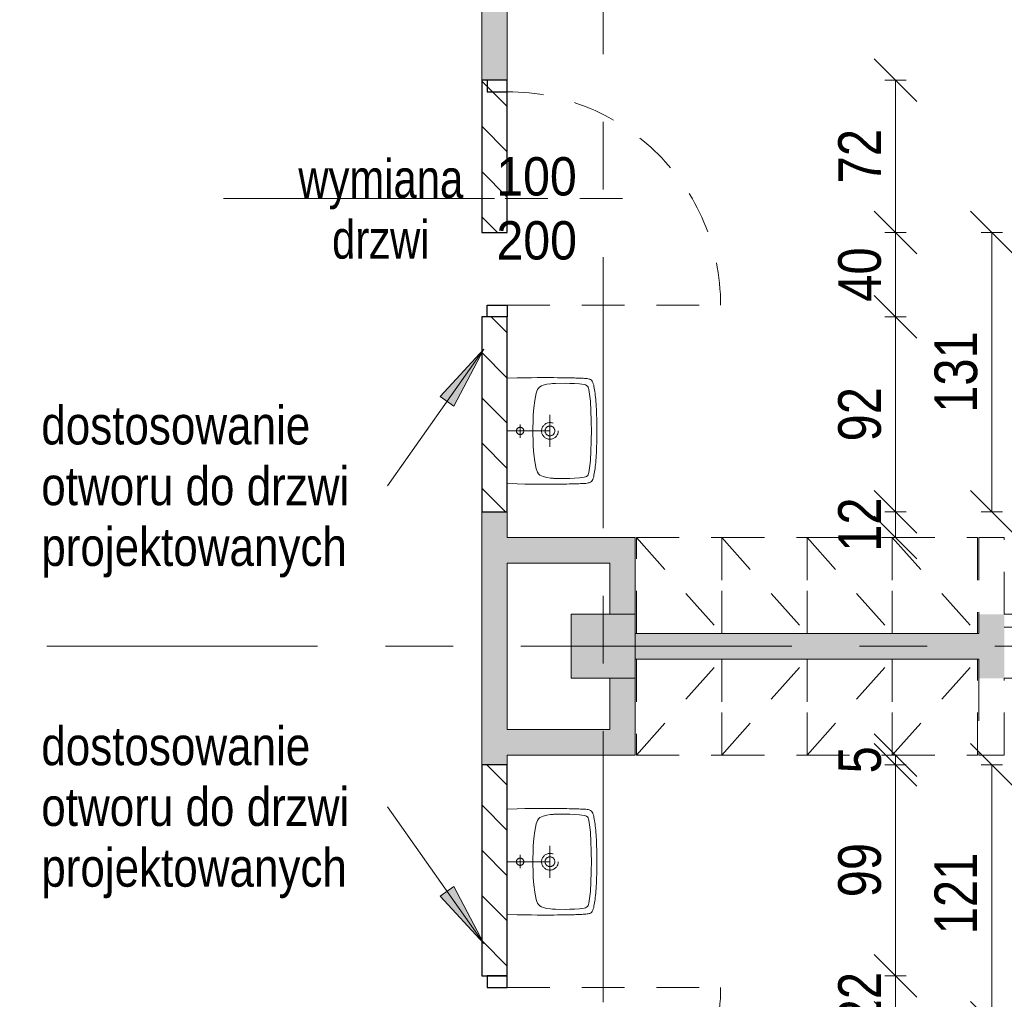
# Model space of a CAD drawing. Header units: centimetres. Extents: x -1403 to 22166, y -8842 to 3590.
# Tile 12 of 23: x 314 to 775, y 1203 to 1662. Entities that reach past the tile are written whole.
import ezdxf

# ---------------------------------------------------------------- set-up
doc = ezdxf.new("R2010")
doc.units = ezdxf.units.CM
doc.linetypes.add('Oś', pattern=[222.25, 127, -31.75, 31.75, -31.75])
doc.linetypes.add('Wyburzenia', pattern=[35, 20, -15])
for name, color, linetype, lineweight in [('A-ANNO-DIMS', 211, 'Continuous', 13), ('A-ANNO-DIMS-100', 211, 'Continuous', 13), ('A-ANNO-NOTE', 131, 'Wyburzenia', 9), ('A-DETL', 90, 'Continuous', 25), ('A-DETL-GENF', 92, 'Continuous', 9), ('A-DETL-MEDM', 33, 'Wyburzenia', 9), ('A-DOOR', 31, 'Wyburzenia', 9), ('A-DOOR-IDEN', 31, 'Continuous', 13), ('A-WALL', 113, 'Continuous', 13), ('A-WALL-PATT', 111, 'Continuous', 13), ('G-ANNO-TEXT', 231, 'Continuous', 13), ('P-SANR-FIXT', 6, 'Wyburzenia', 9), ('Q-SPCQ', 91, 'Wyburzenia', 9), ('S-COLS', 52, 'Continuous', 13), ('S-GRID', 1, 'Continuous', 13)]:
    doc.layers.add(name, color=color, linetype=linetype, lineweight=lineweight)
doc.styles.add('Arial', font='arial.ttf', dxfattribs={"width": 0.9, "height": 18})
doc.styles.add('Arial Narrow_3', font='ARIALN.TTF', dxfattribs={"height": 20})
doc.styles.add('Arial Narrow_4', font='ARIALN.TTF', dxfattribs={"width": 0.95, "height": 0.18})
doc.styles.add('Arial Narrow_5', font='ARIALN.TTF', dxfattribs={"height": 18})
doc.dimstyles.new('Diagonal_1_100__0__wewnętrzne', dxfattribs={"dimscale": 30.48, "dimtxt": 20.468619, "dimasz": 0.656168, "dimexe": 0.164042, "dimexo": 0.0625, "dimgap": 0.032808, "dimtad": 1, "dimdec": 0, "dimdsep": 46, "dimtxsty": 'Arial Narrow_3', "dimblk1": 'OBLIQUE', "dimblk2": 'OBLIQUE', "dimsah": 1, "dimcen": 0.09, "dimazin": 0, "dimtfac": 1, "dimtdec": 4, "dimtix": 1, "dimtmove": 0, "dimatfit": 3, "dimfxl": 0.164042, "dimfxlon": 1, "dimtvp": 1, "dimtolj": 1, "dimtzin": 0, "dimarcsym": 2})
pattern_1 = [(315, (0, 0), (10.6066, 10.6066), [])]

# ---------------------------------------------------------------- blocks, each defined once
blk = doc.blocks.new('M_Concrete-Square-Column - 300 x 300mm-1794508-5_piętro III __10_50 m_ - wyburzenia i zamurowania')
at = {"layer": 'S-COLS', "lineweight": 9}
blk.add_hatch(color=254, dxfattribs=at).paths.add_polyline_path([(-11.73, -15), (15, -15), (15, 15), (-15, 15), (-15, -15)], flags=0)
for p, q in [((15, 15), (-15, 15)), ((-15, 15), (-15, -15)), ((15, -15), (15, 15)), ((-15, -15), (15, -15))]:
    blk.add_line(p, q, dxfattribs=at)
blk = doc.blocks.new('DRZWI 1S - automatyczna etykieta - Drzwi 100-2252163-5_piętro III __10_50 m_ - wyburzenia i zamurowania')
at = {"layer": 'A-DETL-GENF', "color": 20, "linetype": 'Wyburzenia'}
for p, q in [((-55.5, 3.5), (-50, 3.5)), ((-55.5, -6), (-55.5, 3.5)), ((-50, 3.5), (-50, -6)), ((50, 3.5), (55.5, 3.5)), ((50, -6), (50, 3.5)), ((55.5, 3.5), (55.5, -6)), ((-50, -6), (-55.5, -6)), ((55.5, -6), (50, -6))]:
    blk.add_line(p, q, dxfattribs=at)
at = {"layer": 'A-DETL-MEDM', "color": 10, "lineweight": 25}
for p, q in [((-55.5, -6), (-55.5, 3.5)), ((-55.5, 3.5), (-50, 3.5)), ((-50, 3.5), (-50, -6)), ((50, 3.5), (50, -6)), ((55.5, 3.5), (50, 3.5)), ((55.5, -6), (55.5, 3.5)), ((-50, -6), (-55.5, -6)), ((50, -6), (55.5, -6))]:
    blk.add_line(p, q, dxfattribs=at)
at = {"layer": 'A-DOOR', "color": 1, "lineweight": 13}
blk.add_line((50, -6), (50, -106), dxfattribs=at)
blk.add_arc((50, -6), 100, 180, 270, dxfattribs=at)
blk = doc.blocks.new('DRZWI 1S - automatyczna etykieta - Drzwi 100-2252159-5_piętro III __10_50 m_ - wyburzenia i zamurowania')
at = {"layer": 'A-DETL-GENF', "color": 20, "linetype": 'Wyburzenia'}
for p, q in [((-55.5, 6), (-55.5, -3.5)), ((-50, 6), (-55.5, 6)), ((-50, -3.5), (-50, 6)), ((55.5, 6), (50, 6)), ((50, 6), (50, -3.5)), ((55.5, -3.5), (55.5, 6)), ((-55.5, -3.5), (-50, -3.5)), ((50, -3.5), (55.5, -3.5))]:
    blk.add_line(p, q, dxfattribs=at)
at = {"layer": 'A-DETL-MEDM', "color": 10, "lineweight": 25}
for p, q in [((-50, 6), (-55.5, 6)), ((-55.5, 6), (-55.5, -3.5)), ((-50, -3.5), (-50, 6)), ((50, -3.5), (50, 6)), ((50, 6), (55.5, 6)), ((55.5, 6), (55.5, -3.5)), ((-55.5, -3.5), (-50, -3.5)), ((55.5, -3.5), (50, -3.5))]:
    blk.add_line(p, q, dxfattribs=at)
at = {"layer": 'A-DOOR', "color": 1, "lineweight": 13}
blk.add_line((50, 6), (50, 106), dxfattribs=at)
blk.add_arc((50, 6), 100, 90, 180, dxfattribs=at)
blk = doc.blocks.new('Szafa1 - 45 cm-1791408-5_piętro III __10_50 m_ - wyburzenia i zamurowania')
at = {"layer": 'Q-SPCQ', "color": 20}
for p, q in [((-7.5, -51), (32.5, -6)), ((-7.5, -6), (-7.5, -51)), ((32.5, -51), (32.5, -6)), ((-7.5, -51), (32.5, -51))]:
    blk.add_line(p, q, dxfattribs=at)
blk = doc.blocks.new('Szafa1 - 45 cm-1791407-5_piętro III __10_50 m_ - wyburzenia i zamurowania')
at = {"layer": 'Q-SPCQ', "color": 20}
for p, q in [((-7.5, 51), (32.5, 6)), ((-7.5, 6), (-7.5, 51)), ((-7.5, 51), (32.5, 51)), ((32.5, 51), (32.5, 6))]:
    blk.add_line(p, q, dxfattribs=at)
blk = doc.blocks.new('Umywalka koło Nova Pro - Pro 50-1211177-5_piętro III __10_50 m_ - wyburzenia i zamurowania')
at = {"layer": 'P-SANR-FIXT', "color": 20}
for p, q in [((-12.19, -6), (-12.32, -10.58)), ((12.5, -6), (12.5, -38)), ((37.32, -10.58), (37.19, -6)), ((-12.32, -10.58), (-12.4, -14.28)), ((15.72, -12.02), (9.46, -12.02)), ((37.4, -14.28), (37.32, -10.58)), ((-12.45, -17.35), (-12.48, -19.98)), ((-12.4, -14.28), (-12.45, -17.35)), ((5.15, -18.2), (1.66, -18.49)), ((8.64, -18.06), (5.15, -18.2)), ((10.37, -18.01), (8.64, -18.06)), ((14.63, -18.01), (10.37, -18.01)), ((16.36, -18.06), (14.63, -18.01)), ((19.88, -18.2), (16.36, -18.06)), ((23.34, -18.49), (19.88, -18.2)), ((37.45, -17.35), (37.4, -14.28)), ((37.48, -19.98), (37.45, -17.35)), ((-12.48, -22.27), (-12.51, -24.3)), ((-12.48, -19.98), (-12.48, -22.27)), ((-8.91, -22.86), (-9.37, -24.54)), ((-8.62, -22.03), (-8.91, -22.86)), ((-8.19, -21.26), (-8.62, -22.03)), ((-7.93, -20.91), (-8.19, -21.26)), ((-7.61, -20.62), (-7.93, -20.91)), ((-6.89, -20.14), (-7.61, -20.62)), ((-6.09, -19.8), (-6.89, -20.14)), ((-5.24, -19.53), (-6.09, -19.8)), ((-3.53, -19.16), (-5.24, -19.53)), ((-1.83, -18.89), (-3.53, -19.16)), ((1.66, -18.49), (-1.83, -18.89)), ((26.83, -18.89), (23.34, -18.49)), ((28.56, -19.16), (26.83, -18.89)), ((30.26, -19.53), (28.56, -19.16)), ((31.09, -19.8), (30.26, -19.53)), ((31.89, -20.14), (31.09, -19.8)), ((32.61, -20.62), (31.89, -20.14)), ((32.93, -20.91), (32.61, -20.62)), ((33.19, -21.26), (32.93, -20.91)), ((33.62, -22.03), (33.19, -21.26)), ((33.91, -22.86), (33.62, -22.03)), ((34.37, -24.54), (33.91, -22.86)), ((37.51, -22.27), (37.48, -19.98)), ((37.51, -26.13), (37.51, -22.27)), ((-12.51, -24.3), (-12.48, -26.13)), ((-12.48, -26.13), (-12.48, -27.81)), ((-9.71, -27.55), (-9.74, -27.87)), ((-9.69, -27.15), (-9.71, -27.55)), ((-9.61, -26.27), (-9.69, -27.15)), ((-9.37, -24.54), (-9.61, -26.27)), ((20.01, -26), (5.01, -26)), ((34.63, -26.27), (34.37, -24.54)), ((34.69, -27.15), (34.63, -26.27)), ((34.71, -27.55), (34.69, -27.15)), ((34.74, -27.87), (34.71, -27.55)), ((37.48, -27.81), (37.51, -26.13)), ((-12.48, -27.81), (-12.46, -29.49)), ((-12.46, -29.49), (-12.46, -30.5)), ((-12.46, -30.5), (-12.43, -31.46)), ((-12.43, -31.46), (-12.43, -32.39)), ((-9.76, -28.56), (-9.84, -33.06)), ((-9.74, -27.87), (-9.76, -28.56)), ((34.76, -28.56), (34.74, -27.87)), ((34.84, -33.06), (34.76, -28.56)), ((37.43, -32.39), (37.46, -31.46)), ((37.46, -30.5), (37.48, -29.49)), ((37.46, -31.46), (37.46, -30.5)), ((37.48, -29.49), (37.48, -27.81)), ((-12.43, -32.39), (-12.4, -33.3)), ((-12.4, -33.3), (-12.4, -33.88)), ((-12.4, -33.88), (-12.38, -35.06)), ((-12.38, -35.06), (-12.35, -35.88)), ((-12.35, -35.88), (-12.35, -36.65)), ((-12.35, -36.65), (-12.32, -37.43)), ((-9.84, -33.06), (-9.79, -35.32)), ((-9.79, -35.32), (-9.71, -37.56)), ((34.71, -37.56), (34.82, -35.32)), ((34.82, -35.32), (34.84, -33.06)), ((37.32, -37.43), (37.35, -36.65)), ((37.35, -35.88), (37.38, -35.06)), ((37.35, -36.65), (37.35, -35.88)), ((37.38, -35.06), (37.4, -33.88)), ((37.4, -33.88), (37.43, -33.3)), ((37.43, -33.3), (37.43, -32.39)), ((-12.32, -37.43), (-12.3, -38.17)), ((-12.3, -38.17), (-12.27, -38.89)), ((-12.27, -38.89), (-12.24, -39.61)), ((-12.24, -39.61), (-12.22, -40.28)), ((-12.22, -40.28), (-12.19, -40.94)), ((-12.19, -40.94), (-12.16, -41.58)), ((-9.71, -37.56), (-9.53, -39.82)), ((-9.53, -39.82), (-9.39, -40.94)), ((-9.39, -40.94), (-9.21, -42.03)), ((34.21, -42.03), (34.39, -40.94)), ((34.39, -40.94), (34.53, -39.82)), ((34.53, -39.82), (34.71, -37.56)), ((37.16, -41.58), (37.19, -40.94)), ((37.19, -40.94), (37.22, -40.28)), ((37.22, -40.28), (37.24, -39.61)), ((37.24, -39.61), (37.27, -38.89)), ((37.27, -38.89), (37.3, -38.17)), ((37.3, -38.17), (37.32, -37.43)), ((-12.16, -41.58), (-12.14, -42.22)), ((-12.14, -42.22), (-12.08, -42.81)), ((-12.08, -42.81), (-12, -43.37)), ((-12, -43.37), (-11.92, -43.87)), ((-11.92, -43.87), (-11.82, -44.38)), ((-11.82, -44.38), (-11.71, -44.67)), ((-11.6, -44.96), (-11.79, -44.38)), ((-11.71, -44.67), (-11.6, -44.96)), ((-11.6, -44.96), (-11.26, -45.47)), ((-11.26, -45.47), (-11.6, -44.96)), ((-11.26, -45.47), (-10.8, -45.84)), ((-10.8, -45.84), (-11.26, -45.47)), ((-10.8, -45.84), (-10.24, -46.11)), ((-10.24, -46.11), (-10.8, -45.84)), ((-10.24, -46.11), (-9.61, -46.32)), ((-9.61, -46.32), (-10.24, -46.11)), ((-9.21, -42.03), (-9.05, -42.59)), ((-9.05, -42.59), (-8.86, -43.1)), ((-8.86, -43.1), (-8.7, -43.34)), ((-8.7, -43.34), (-8.51, -43.55)), ((-8.51, -43.55), (-8.03, -43.85)), ((-8.03, -43.85), (-7.53, -44.06)), ((-7.53, -44.06), (-6.97, -44.22)), ((-6.97, -44.22), (-5.88, -44.43)), ((-5.88, -44.43), (-3.64, -44.75)), ((-3.64, -44.75), (-1.4, -44.94)), ((-1.4, -44.94), (3.1, -45.18)), ((3.1, -45.18), (7.6, -45.31)), ((7.6, -45.31), (9.86, -45.39)), ((9.86, -45.39), (11.04, -45.42)), ((11.04, -45.42), (11.7, -45.42)), ((11.7, -45.42), (12.5, -45.44)), ((12.5, -45.44), (13.3, -45.42)), ((13.3, -45.42), (13.99, -45.42)), ((13.99, -45.42), (15.14, -45.39)), ((15.14, -45.39), (17.4, -45.31)), ((17.4, -45.31), (21.9, -45.18)), ((21.9, -45.18), (26.4, -44.94)), ((26.4, -44.94), (28.64, -44.75)), ((28.64, -44.75), (30.88, -44.43)), ((30.88, -44.43), (31.97, -44.22)), ((31.97, -44.22), (32.53, -44.06)), ((32.53, -44.06), (33.06, -43.85)), ((33.06, -43.85), (33.54, -43.55)), ((33.54, -43.55), (33.73, -43.34)), ((33.73, -43.34), (33.86, -43.1)), ((33.86, -43.1), (34.07, -42.59)), ((34.07, -42.59), (34.21, -42.03)), ((34.63, -46.32), (35.24, -46.11)), ((35.24, -46.11), (34.63, -46.32)), ((35.24, -46.11), (35.8, -45.84)), ((35.8, -45.84), (35.24, -46.11)), ((35.8, -45.84), (36.28, -45.47)), ((36.28, -45.47), (35.8, -45.84)), ((36.28, -45.47), (36.6, -44.96)), ((36.6, -44.96), (36.28, -45.47)), ((36.6, -44.96), (36.82, -44.38)), ((36.82, -44.38), (36.92, -43.87)), ((36.92, -43.87), (37.03, -43.37)), ((37.03, -43.37), (37.08, -42.81)), ((37.08, -42.81), (37.14, -42.22)), ((37.14, -42.22), (37.16, -41.58)), ((-9.61, -46.32), (-8.94, -46.51)), ((-8.94, -46.51), (-9.61, -46.32)), ((-8.94, -46.51), (-8.25, -46.64)), ((-8.25, -46.64), (-8.94, -46.51)), ((-8.25, -46.64), (-7.5, -46.8)), ((-7.5, -46.8), (-8.25, -46.64)), ((-7.5, -46.8), (-6.73, -46.91)), ((-6.73, -46.91), (-7.5, -46.8)), ((-6.73, -46.91), (-5.93, -47.04)), ((-5.93, -47.04), (-6.73, -46.91)), ((-5.93, -47.04), (-5.1, -47.15)), ((-5.1, -47.15), (-5.93, -47.04)), ((-5.1, -47.15), (-4.2, -47.25)), ((-4.2, -47.25), (-5.1, -47.15)), ((-4.2, -47.25), (-3.27, -47.36)), ((-3.27, -47.36), (-4.2, -47.25)), ((-3.27, -47.36), (-2.28, -47.44)), ((-2.28, -47.44), (-3.27, -47.36)), ((-2.28, -47.44), (-1.24, -47.52)), ((-1.24, -47.52), (-2.28, -47.44)), ((-1.24, -47.52), (-0.15, -47.63)), ((-0.15, -47.63), (-1.24, -47.52)), ((-0.15, -47.63), (1.05, -47.71)), ((1.05, -47.71), (-0.15, -47.63)), ((1.05, -47.71), (2.3, -47.76)), ((2.3, -47.76), (1.05, -47.71)), ((2.3, -47.76), (3.66, -47.84)), ((3.66, -47.84), (2.3, -47.76)), ((3.66, -47.84), (5.12, -47.89)), ((5.12, -47.89), (3.66, -47.84)), ((5.12, -47.89), (6.72, -47.95)), ((6.72, -47.95), (5.12, -47.89)), ((6.72, -47.95), (8.45, -47.97)), ((8.45, -47.97), (6.72, -47.95)), ((8.45, -47.97), (10.4, -48)), ((10.4, -48), (8.45, -47.97)), ((10.4, -48), (14.63, -48)), ((14.63, -48), (10.4, -48)), ((14.63, -48), (16.55, -47.97)), ((16.55, -47.97), (14.63, -48)), ((16.55, -47.97), (18.31, -47.95)), ((18.31, -47.95), (16.55, -47.97)), ((18.31, -47.95), (19.88, -47.89)), ((19.88, -47.89), (18.31, -47.95)), ((19.88, -47.89), (21.34, -47.84)), ((21.34, -47.84), (19.88, -47.89)), ((21.34, -47.84), (22.7, -47.76)), ((22.7, -47.76), (21.34, -47.84)), ((22.7, -47.76), (23.98, -47.71)), ((23.98, -47.71), (22.7, -47.76)), ((23.98, -47.71), (25.15, -47.63)), ((25.15, -47.63), (23.98, -47.71)), ((25.15, -47.63), (26.24, -47.52)), ((26.24, -47.52), (25.15, -47.63)), ((26.24, -47.52), (27.31, -47.44)), ((27.31, -47.44), (26.24, -47.52)), ((27.31, -47.44), (28.29, -47.36)), ((28.29, -47.36), (27.31, -47.44)), ((28.29, -47.36), (29.23, -47.25)), ((29.23, -47.25), (28.29, -47.36)), ((29.23, -47.25), (30.1, -47.15)), ((30.1, -47.15), (29.23, -47.25)), ((30.1, -47.15), (30.93, -47.04)), ((30.93, -47.04), (30.1, -47.15)), ((30.93, -47.04), (31.76, -46.91)), ((31.76, -46.91), (30.93, -47.04)), ((31.76, -46.91), (32.5, -46.8)), ((32.5, -46.8), (31.76, -46.91)), ((32.5, -46.8), (33.25, -46.64)), ((33.25, -46.64), (32.5, -46.8)), ((33.25, -46.64), (33.97, -46.51)), ((33.97, -46.51), (33.25, -46.64)), ((33.97, -46.51), (34.63, -46.32)), ((34.63, -46.32), (33.97, -46.51))]:
    blk.add_line(p, q, dxfattribs=at)
for centre, radius in [((12.5, -12.02), 1.72), ((12.51, -26), 3.92), ((12.51, -26), 2.28)]:
    blk.add_circle(centre, radius, dxfattribs=at)
blk = doc.blocks.new('Umywalka koło Nova Pro - Pro 50-1205816-5_piętro III __10_50 m_ - wyburzenia i zamurowania')
at = {"layer": 'P-SANR-FIXT', "color": 20}
for p, q in [((-10.24, 46.11), (-9.61, 46.32)), ((-9.61, 46.32), (-10.24, 46.11)), ((-9.61, 46.32), (-8.94, 46.51)), ((-8.94, 46.51), (-9.61, 46.32)), ((-8.94, 46.51), (-8.25, 46.64)), ((-8.25, 46.64), (-8.94, 46.51)), ((-8.25, 46.64), (-7.5, 46.8)), ((-7.5, 46.8), (-8.25, 46.64)), ((-7.5, 46.8), (-6.73, 46.91)), ((-6.73, 46.91), (-7.5, 46.8)), ((-6.73, 46.91), (-5.93, 47.04)), ((-5.93, 47.04), (-6.73, 46.91)), ((-5.93, 47.04), (-5.1, 47.15)), ((-5.1, 47.15), (-5.93, 47.04)), ((-5.1, 47.15), (-4.2, 47.25)), ((-4.2, 47.25), (-5.1, 47.15)), ((-4.2, 47.25), (-3.27, 47.36)), ((-3.27, 47.36), (-4.2, 47.25)), ((-3.27, 47.36), (-2.28, 47.44)), ((-2.28, 47.44), (-3.27, 47.36)), ((-2.28, 47.44), (-1.24, 47.52)), ((-1.24, 47.52), (-2.28, 47.44)), ((-1.24, 47.52), (-0.15, 47.63)), ((-0.15, 47.63), (-1.24, 47.52)), ((-0.15, 47.63), (1.05, 47.71)), ((1.05, 47.71), (-0.15, 47.63)), ((1.05, 47.71), (2.3, 47.76)), ((2.3, 47.76), (1.05, 47.71)), ((2.3, 47.76), (3.66, 47.84)), ((3.66, 47.84), (2.3, 47.76)), ((3.66, 47.84), (5.12, 47.89)), ((5.12, 47.89), (3.66, 47.84)), ((5.12, 47.89), (6.72, 47.95)), ((6.72, 47.95), (5.12, 47.89)), ((6.72, 47.95), (8.45, 47.97)), ((8.45, 47.97), (6.72, 47.95)), ((8.45, 47.97), (10.4, 48)), ((10.4, 48), (8.45, 47.97)), ((10.4, 48), (14.63, 48)), ((14.63, 48), (10.4, 48)), ((14.63, 48), (16.55, 47.97)), ((16.55, 47.97), (14.63, 48)), ((16.55, 47.97), (18.31, 47.95)), ((18.31, 47.95), (16.55, 47.97)), ((18.31, 47.95), (19.88, 47.89)), ((19.88, 47.89), (18.31, 47.95)), ((19.88, 47.89), (21.34, 47.84)), ((21.34, 47.84), (19.88, 47.89)), ((21.34, 47.84), (22.7, 47.76)), ((22.7, 47.76), (21.34, 47.84)), ((22.7, 47.76), (23.98, 47.71)), ((23.98, 47.71), (22.7, 47.76)), ((23.98, 47.71), (25.15, 47.63)), ((25.15, 47.63), (23.98, 47.71)), ((25.15, 47.63), (26.24, 47.52)), ((26.24, 47.52), (25.15, 47.63)), ((26.24, 47.52), (27.31, 47.44)), ((27.31, 47.44), (26.24, 47.52)), ((27.31, 47.44), (28.29, 47.36)), ((28.29, 47.36), (27.31, 47.44)), ((28.29, 47.36), (29.23, 47.25)), ((29.23, 47.25), (28.29, 47.36)), ((29.23, 47.25), (30.1, 47.15)), ((30.1, 47.15), (29.23, 47.25)), ((30.1, 47.15), (30.93, 47.04)), ((30.93, 47.04), (30.1, 47.15)), ((30.93, 47.04), (31.76, 46.91)), ((31.76, 46.91), (30.93, 47.04)), ((31.76, 46.91), (32.5, 46.8)), ((32.5, 46.8), (31.76, 46.91)), ((32.5, 46.8), (33.25, 46.64)), ((33.25, 46.64), (32.5, 46.8)), ((33.25, 46.64), (33.97, 46.51)), ((33.97, 46.51), (33.25, 46.64)), ((33.97, 46.51), (34.63, 46.32)), ((34.63, 46.32), (33.97, 46.51)), ((34.63, 46.32), (35.24, 46.11)), ((35.24, 46.11), (34.63, 46.32)), ((-12.19, 40.94), (-12.16, 41.58)), ((-12.16, 41.58), (-12.14, 42.22)), ((-12.14, 42.22), (-12.08, 42.81)), ((-12.08, 42.81), (-12, 43.37)), ((-12, 43.37), (-11.92, 43.87)), ((-11.92, 43.87), (-11.82, 44.38)), ((-11.82, 44.38), (-11.71, 44.67)), ((-11.6, 44.96), (-11.79, 44.38)), ((-11.71, 44.67), (-11.6, 44.96)), ((-11.6, 44.96), (-11.26, 45.47)), ((-11.26, 45.47), (-11.6, 44.96)), ((-11.26, 45.47), (-10.8, 45.84)), ((-10.8, 45.84), (-11.26, 45.47)), ((-10.8, 45.84), (-10.24, 46.11)), ((-10.24, 46.11), (-10.8, 45.84)), ((-9.39, 40.94), (-9.21, 42.03)), ((-9.21, 42.03), (-9.05, 42.59)), ((-9.05, 42.59), (-8.86, 43.1)), ((-8.86, 43.1), (-8.7, 43.34)), ((-8.7, 43.34), (-8.51, 43.55)), ((-8.51, 43.55), (-8.03, 43.85)), ((-8.03, 43.85), (-7.53, 44.06)), ((-7.53, 44.06), (-6.97, 44.22)), ((-6.97, 44.22), (-5.88, 44.43)), ((-5.88, 44.43), (-3.64, 44.75)), ((-3.64, 44.75), (-1.4, 44.94)), ((-1.4, 44.94), (3.1, 45.18)), ((3.1, 45.18), (7.6, 45.31)), ((7.6, 45.31), (9.86, 45.39)), ((9.86, 45.39), (11.04, 45.42)), ((11.04, 45.42), (11.7, 45.42)), ((11.7, 45.42), (12.5, 45.44)), ((12.5, 45.44), (13.3, 45.42)), ((13.3, 45.42), (13.99, 45.42)), ((13.99, 45.42), (15.14, 45.39)), ((15.14, 45.39), (17.4, 45.31)), ((17.4, 45.31), (21.9, 45.18)), ((21.9, 45.18), (26.4, 44.94)), ((26.4, 44.94), (28.64, 44.75)), ((28.64, 44.75), (30.88, 44.43)), ((30.88, 44.43), (31.97, 44.22)), ((31.97, 44.22), (32.53, 44.06)), ((32.53, 44.06), (33.06, 43.85)), ((33.06, 43.85), (33.54, 43.55)), ((33.54, 43.55), (33.73, 43.34)), ((33.73, 43.34), (33.86, 43.1)), ((33.86, 43.1), (34.07, 42.59)), ((34.07, 42.59), (34.21, 42.03)), ((34.21, 42.03), (34.39, 40.94)), ((35.24, 46.11), (35.8, 45.84)), ((35.8, 45.84), (35.24, 46.11)), ((35.8, 45.84), (36.28, 45.47)), ((36.28, 45.47), (35.8, 45.84)), ((36.28, 45.47), (36.6, 44.96)), ((36.6, 44.96), (36.28, 45.47)), ((36.6, 44.96), (36.82, 44.38)), ((36.82, 44.38), (36.92, 43.87)), ((36.92, 43.87), (37.03, 43.37)), ((37.03, 43.37), (37.08, 42.81)), ((37.08, 42.81), (37.14, 42.22)), ((37.14, 42.22), (37.16, 41.58)), ((37.16, 41.58), (37.19, 40.94)), ((-12.35, 36.65), (-12.32, 37.43)), ((-12.32, 37.43), (-12.3, 38.17)), ((-12.3, 38.17), (-12.27, 38.89)), ((-12.27, 38.89), (-12.24, 39.61)), ((-12.24, 39.61), (-12.22, 40.28)), ((-12.22, 40.28), (-12.19, 40.94)), ((-9.79, 35.32), (-9.71, 37.56)), ((-9.71, 37.56), (-9.53, 39.82)), ((-9.53, 39.82), (-9.39, 40.94)), ((12.5, 6), (12.5, 38)), ((34.39, 40.94), (34.53, 39.82)), ((34.53, 39.82), (34.71, 37.56)), ((34.71, 37.56), (34.82, 35.32)), ((37.19, 40.94), (37.22, 40.28)), ((37.22, 40.28), (37.24, 39.61)), ((37.24, 39.61), (37.27, 38.89)), ((37.27, 38.89), (37.3, 38.17)), ((37.3, 38.17), (37.32, 37.43)), ((37.32, 37.43), (37.35, 36.65)), ((-12.43, 32.39), (-12.4, 33.3)), ((-12.43, 31.46), (-12.43, 32.39)), ((-12.4, 33.88), (-12.38, 35.06)), ((-12.4, 33.3), (-12.4, 33.88)), ((-12.38, 35.06), (-12.35, 35.88)), ((-12.35, 35.88), (-12.35, 36.65)), ((-9.84, 33.06), (-9.79, 35.32)), ((-9.76, 28.56), (-9.84, 33.06)), ((34.84, 33.06), (34.76, 28.56)), ((34.82, 35.32), (34.84, 33.06)), ((37.35, 36.65), (37.35, 35.88)), ((37.35, 35.88), (37.38, 35.06)), ((37.38, 35.06), (37.4, 33.88)), ((37.4, 33.88), (37.43, 33.3)), ((37.43, 33.3), (37.43, 32.39)), ((37.43, 32.39), (37.46, 31.46)), ((-12.48, 27.81), (-12.46, 29.49)), ((-12.48, 26.13), (-12.48, 27.81)), ((-12.46, 30.5), (-12.43, 31.46)), ((-12.46, 29.49), (-12.46, 30.5)), ((-9.74, 27.87), (-9.76, 28.56)), ((-9.71, 27.55), (-9.74, 27.87)), ((34.74, 27.87), (34.71, 27.55)), ((34.76, 28.56), (34.74, 27.87)), ((37.46, 31.46), (37.46, 30.5)), ((37.46, 30.5), (37.48, 29.49)), ((37.48, 29.49), (37.48, 27.81)), ((37.48, 27.81), (37.51, 26.13)), ((-12.51, 24.3), (-12.48, 26.13)), ((-12.48, 22.27), (-12.51, 24.3)), ((-9.69, 27.15), (-9.71, 27.55)), ((-9.61, 26.27), (-9.69, 27.15)), ((-9.37, 24.54), (-9.61, 26.27)), ((-8.91, 22.86), (-9.37, 24.54)), ((20.01, 26), (5.01, 26)), ((34.37, 24.54), (33.91, 22.86)), ((34.63, 26.27), (34.37, 24.54)), ((34.69, 27.15), (34.63, 26.27)), ((34.71, 27.55), (34.69, 27.15)), ((37.51, 26.13), (37.51, 22.27)), ((-12.48, 19.98), (-12.48, 22.27)), ((-12.45, 17.35), (-12.48, 19.98)), ((-8.62, 22.03), (-8.91, 22.86)), ((-8.19, 21.26), (-8.62, 22.03)), ((-7.93, 20.91), (-8.19, 21.26)), ((-7.61, 20.62), (-7.93, 20.91)), ((-6.89, 20.14), (-7.61, 20.62)), ((-6.09, 19.8), (-6.89, 20.14)), ((-5.24, 19.53), (-6.09, 19.8)), ((-3.53, 19.16), (-5.24, 19.53)), ((-1.83, 18.89), (-3.53, 19.16)), ((1.66, 18.49), (-1.83, 18.89)), ((5.15, 18.2), (1.66, 18.49)), ((23.34, 18.49), (19.88, 18.2)), ((26.83, 18.89), (23.34, 18.49)), ((28.56, 19.16), (26.83, 18.89)), ((30.26, 19.53), (28.56, 19.16)), ((31.09, 19.8), (30.26, 19.53)), ((31.89, 20.14), (31.09, 19.8)), ((32.61, 20.62), (31.89, 20.14)), ((32.93, 20.91), (32.61, 20.62)), ((33.19, 21.26), (32.93, 20.91)), ((33.62, 22.03), (33.19, 21.26)), ((33.91, 22.86), (33.62, 22.03)), ((37.48, 19.98), (37.45, 17.35)), ((37.51, 22.27), (37.48, 19.98)), ((-12.4, 14.28), (-12.45, 17.35)), ((-12.32, 10.58), (-12.4, 14.28)), ((8.64, 18.06), (5.15, 18.2)), ((10.37, 18.01), (8.64, 18.06)), ((14.63, 18.01), (10.37, 18.01)), ((16.36, 18.06), (14.63, 18.01)), ((19.88, 18.2), (16.36, 18.06)), ((37.4, 14.28), (37.32, 10.58)), ((37.45, 17.35), (37.4, 14.28)), ((-12.19, 6), (-12.32, 10.58)), ((15.72, 12.02), (9.46, 12.02)), ((37.32, 10.58), (37.19, 6))]:
    blk.add_line(p, q, dxfattribs=at)
for centre, radius in [((12.51, 26), 3.92), ((12.51, 26), 2.28), ((12.5, 12.02), 1.72)]:
    blk.add_circle(centre, radius, dxfattribs=at)
blk = doc.blocks.new('DIMBLOCK23-5_piętro III __10_50 m_ - wyburzenia i zamurowania')
at = {"layer": 'A-ANNO-DIMS-100'}
for p, q in [((724.36, 1213.83), (714.36, 1223.83)), ((719.36, 1213.83), (729.36, 1213.83)), ((724.36, 1213.83), (719.36, 1213.83)), ((724.36, 1191.83), (724.36, 1213.83)), ((724.36, 1213.83), (734.36, 1203.83)), ((724.36, 1191.83), (714.36, 1201.83)), ((719.36, 1191.83), (729.36, 1191.83)), ((724.36, 1191.83), (719.36, 1191.83)), ((724.36, 1191.83), (734.36, 1181.83))]:
    blk.add_line(p, q, dxfattribs=at)
at = {"layer": 'A-ANNO-DIMS-100', "color": 0, "insert": (697.51, 1190.15), "char_height": 20, "width": 30.4105, "attachment_point": 1, "rotation": 90, "line_spacing_factor": 0.974696, "style": 'Arial Narrow_3'}
blk.add_mtext('22', dxfattribs=at)
blk = doc.blocks.new('_Oblique')
at = {"color": 0, "linetype": 'ByBlock', "lineweight": -2}
blk.add_line((-0.5, -0.5), (0.5, 0.5), dxfattribs=at)
blk = doc.blocks.new('DIMBLOCK24-5_piętro III __10_50 m_ - wyburzenia i zamurowania')
at = {"layer": 'A-ANNO-DIMS-100'}
for p, q in [((724.36, 1312.83), (714.36, 1322.83)), ((719.36, 1312.83), (729.36, 1312.83)), ((724.36, 1312.83), (719.36, 1312.83)), ((724.36, 1213.83), (724.36, 1312.83)), ((724.36, 1312.83), (734.36, 1302.83)), ((724.36, 1213.83), (714.36, 1223.83)), ((719.36, 1213.83), (729.36, 1213.83)), ((724.36, 1213.83), (719.36, 1213.83)), ((724.36, 1213.83), (734.36, 1203.83))]:
    blk.add_line(p, q, dxfattribs=at)
at = {"layer": 'A-ANNO-DIMS-100', "color": 0, "insert": (697.51, 1250.65), "char_height": 20, "width": 30.4105, "attachment_point": 1, "rotation": 90, "line_spacing_factor": 0.974696, "style": 'Arial Narrow_3'}
blk.add_mtext('99', dxfattribs=at)
blk = doc.blocks.new('DIMBLOCK25-5_piętro III __10_50 m_ - wyburzenia i zamurowania')
at = {"layer": 'A-ANNO-DIMS-100'}
for p, q in [((724.36, 1317.33), (714.36, 1327.33)), ((724.36, 1312.83), (714.36, 1322.83)), ((719.36, 1317.33), (729.36, 1317.33)), ((724.36, 1317.33), (719.36, 1317.33)), ((724.36, 1312.83), (724.36, 1317.33)), ((724.36, 1317.33), (734.36, 1307.33)), ((719.36, 1312.83), (729.36, 1312.83)), ((724.36, 1312.83), (719.36, 1312.83)), ((724.36, 1312.83), (734.36, 1302.83))]:
    blk.add_line(p, q, dxfattribs=at)
at = {"layer": 'A-ANNO-DIMS-100', "color": 0, "insert": (697.51, 1308.74), "char_height": 20, "width": 15.2053, "attachment_point": 1, "rotation": 90, "line_spacing_factor": 0.974696, "style": 'Arial Narrow_3'}
blk.add_mtext('\\fArial Narrow|b0|i0|c238|p34|;5', dxfattribs=at)
blk = doc.blocks.new('DIMBLOCK37-5_piętro III __10_50 m_ - wyburzenia i zamurowania')
at = {"layer": 'A-ANNO-DIMS-100'}
for p, q in [((769.5, 1312.83), (759.5, 1322.83)), ((764.5, 1312.83), (774.5, 1312.83)), ((769.5, 1312.83), (764.5, 1312.83)), ((769.5, 1191.83), (769.5, 1312.83)), ((769.5, 1312.83), (779.5, 1302.83)), ((769.5, 1191.83), (759.5, 1201.83)), ((764.5, 1191.83), (774.5, 1191.83)), ((769.5, 1191.83), (764.5, 1191.83)), ((769.5, 1191.83), (779.5, 1181.83))]:
    blk.add_line(p, q, dxfattribs=at)
at = {"layer": 'A-ANNO-DIMS-100', "color": 0, "insert": (742.65, 1233.32), "char_height": 20, "width": 45.6158, "attachment_point": 1, "rotation": 90, "line_spacing_factor": 0.974696, "style": 'Arial Narrow_3'}
blk.add_mtext('121', dxfattribs=at)
blk = doc.blocks.new('Wymiana Drzwi_PG_typ 100 - --2314812-5_piętro III __10_50 m_ - wyburzenia i zamurowania')
at = {"layer": 'A-DOOR-IDEN', "insert": (0.0511, 0.737), "char_height": 0.18, "width": 1.2882, "attachment_point": 5, "rotation": 90, "line_spacing_factor": 0.949189, "style": 'Arial Narrow_4'}
blk.add_mtext('\\pxqc,t6.70278,13.40556,20.10833,26.81111,33.51389,40.21667,46.91944,53.62222,60.325,67.02778,73.73056,80.43333,87.13611,93.83889,100.54167,107.24444,113.94722,120.65,127.35278,134.05556,140.75833,147.46111,154.16389,160.86667,167.56944,174.27222,180.975,187.67778,194.38056,201.08333,207.78611,214.48889;{wymiana\\Pdrzwi}', dxfattribs=at)
blk = doc.blocks.new('DIMBLOCK39-5_piętro III __10_50 m_ - wyburzenia i zamurowania')
at = {"layer": 'A-ANNO-DIMS-100'}
for p, q in [((724.36, 1431.33), (714.36, 1441.33)), ((719.36, 1431.33), (729.36, 1431.33)), ((724.36, 1431.33), (719.36, 1431.33)), ((724.36, 1419.33), (724.36, 1431.33)), ((724.36, 1431.33), (734.36, 1421.33)), ((724.36, 1419.33), (714.36, 1429.33)), ((719.36, 1419.33), (729.36, 1419.33)), ((724.36, 1419.33), (719.36, 1419.33)), ((724.36, 1419.33), (734.36, 1409.33))]:
    blk.add_line(p, q, dxfattribs=at)
at = {"layer": 'A-ANNO-DIMS-100', "color": 0, "insert": (697.51, 1412.65), "char_height": 20, "width": 30.4105, "attachment_point": 1, "rotation": 90, "line_spacing_factor": 0.974696, "style": 'Arial Narrow_3'}
blk.add_mtext('12', dxfattribs=at)
blk = doc.blocks.new('DIMBLOCK40-5_piętro III __10_50 m_ - wyburzenia i zamurowania')
at = {"layer": 'A-ANNO-DIMS-100'}
for p, q in [((724.36, 1522.83), (714.36, 1532.83)), ((719.36, 1522.83), (729.36, 1522.83)), ((724.36, 1522.83), (719.36, 1522.83)), ((724.36, 1431.33), (724.36, 1522.83)), ((724.36, 1522.83), (734.36, 1512.83)), ((724.36, 1431.33), (714.36, 1441.33)), ((719.36, 1431.33), (729.36, 1431.33)), ((724.36, 1431.33), (719.36, 1431.33)), ((724.36, 1431.33), (734.36, 1421.33))]:
    blk.add_line(p, q, dxfattribs=at)
at = {"layer": 'A-ANNO-DIMS-100', "color": 0, "insert": (697.51, 1464.4), "char_height": 20, "width": 30.4105, "attachment_point": 1, "rotation": 90, "line_spacing_factor": 0.974696, "style": 'Arial Narrow_3'}
blk.add_mtext('92', dxfattribs=at)
blk = doc.blocks.new('DIMBLOCK41-5_piętro III __10_50 m_ - wyburzenia i zamurowania')
at = {"layer": 'A-ANNO-DIMS-100'}
for p, q in [((724.36, 1562.33), (714.36, 1572.33)), ((719.36, 1562.33), (729.36, 1562.33)), ((724.36, 1562.33), (719.36, 1562.33)), ((724.36, 1522.83), (724.36, 1562.33)), ((724.36, 1562.33), (734.36, 1552.33)), ((724.36, 1522.83), (714.36, 1532.83)), ((719.36, 1522.83), (729.36, 1522.83)), ((724.36, 1522.83), (719.36, 1522.83)), ((724.36, 1522.83), (734.36, 1512.83))]:
    blk.add_line(p, q, dxfattribs=at)
at = {"layer": 'A-ANNO-DIMS-100', "color": 0, "insert": (697.51, 1529.9), "char_height": 20, "width": 30.4105, "attachment_point": 1, "rotation": 90, "line_spacing_factor": 0.974696, "style": 'Arial Narrow_3'}
blk.add_mtext('40', dxfattribs=at)
blk = doc.blocks.new('DIMBLOCK42-5_piętro III __10_50 m_ - wyburzenia i zamurowania')
at = {"layer": 'A-ANNO-DIMS-100'}
for p, q in [((724.36, 1633.83), (714.36, 1643.83)), ((719.36, 1633.83), (729.36, 1633.83)), ((724.36, 1633.83), (719.36, 1633.83)), ((724.36, 1562.33), (724.36, 1633.83)), ((724.36, 1633.83), (734.36, 1623.83)), ((724.36, 1562.33), (714.36, 1572.33)), ((719.36, 1562.33), (729.36, 1562.33)), ((724.36, 1562.33), (719.36, 1562.33)), ((724.36, 1562.33), (734.36, 1552.33))]:
    blk.add_line(p, q, dxfattribs=at)
at = {"layer": 'A-ANNO-DIMS-100', "color": 0, "insert": (697.51, 1585.4), "char_height": 20, "width": 30.4105, "attachment_point": 1, "rotation": 90, "line_spacing_factor": 0.974696, "style": 'Arial Narrow_3'}
blk.add_mtext('72', dxfattribs=at)
blk = doc.blocks.new('DIMBLOCK43-5_piętro III __10_50 m_ - wyburzenia i zamurowania')
at = {"layer": 'A-ANNO-DIMS-100'}
for p, q in [((769.5, 1562.33), (759.5, 1572.33)), ((764.5, 1562.33), (774.5, 1562.33)), ((769.5, 1562.33), (764.5, 1562.33)), ((769.5, 1431.33), (769.5, 1562.33)), ((769.5, 1562.33), (779.5, 1552.33)), ((769.5, 1431.33), (759.5, 1441.33)), ((764.5, 1431.33), (774.5, 1431.33)), ((769.5, 1431.33), (764.5, 1431.33)), ((769.5, 1431.33), (779.5, 1421.33))]:
    blk.add_line(p, q, dxfattribs=at)
at = {"layer": 'A-ANNO-DIMS-100', "color": 0, "insert": (742.65, 1477.82), "char_height": 20, "width": 45.6158, "attachment_point": 1, "rotation": 90, "line_spacing_factor": 0.974696, "style": 'Arial Narrow_3'}
blk.add_mtext('131', dxfattribs=at)

msp = doc.modelspace()

# ---------------------------------------------------------------- hatches: boundary and pattern name
at = {"layer": 'A-DETL-GENF', "lineweight": 25}
h = msp.add_hatch(dxfattribs=at)
h.set_pattern_fill('FP_1', color=3, style=0, pattern_type=2)
h.set_pattern_definition(pattern_1)
h.paths.add_polyline_path([(542.38, 1562.33), (542.38, 1633.83), (530.38, 1633.83), (530.38, 1562.33), (532.88, 1562.33)], flags=0)
h = msp.add_hatch(dxfattribs=at)
h.set_pattern_fill('FP_1', color=210, style=0, pattern_type=2)
h.set_pattern_definition(pattern_1)
h.paths.add_polyline_path([(532.88, 1431.33), (542.38, 1431.33), (542.38, 1522.83), (530.38, 1522.83), (530.38, 1431.33)], flags=0)
h = msp.add_hatch(dxfattribs=at)
h.set_pattern_fill('FP_1', color=210, style=0, pattern_type=2)
h.set_pattern_definition(pattern_1)
h.paths.add_polyline_path([(532.88, 1213.83), (542.38, 1213.83), (542.38, 1312.83), (530.38, 1312.83), (530.38, 1213.83)], flags=0)
at = {"layer": 'A-WALL-PATT'}
h = msp.add_hatch(color=9, dxfattribs=at)
h.paths.add_polyline_path([(530.38, 132.33), (542.38, 132.33), (542.38, 139.33), (530.38, 139.33), (530.38, 134.38)], flags=0)
h.paths.add_polyline_path([(542.38, 250.33), (542.38, 515.33), (530.38, 515.33), (530.38, 250.33)], flags=0)
h.paths.add_polyline_path([(530.38, 657.83), (542.38, 657.83), (542.38, 660.33), (530.38, 660.33)], flags=0)
h.paths.add_polyline_path([(542.38, 781.33), (542.38, 1102.83), (530.38, 1102.83), (530.38, 781.33)], flags=0)
h.paths.add_polyline_path([(530.38, 1312.83), (542.38, 1312.83), (542.38, 1431.33), (530.38, 1431.33)], flags=0)
h.paths.add_polyline_path([(532.88, 1633.83), (542.38, 1633.83), (542.38, 2022.83), (530.38, 2022.83), (530.38, 1633.83)], flags=0)
h.paths.add_polyline_path([(532.88, 2173.83), (542.38, 2173.83), (542.38, 2458.83), (530.38, 2458.83), (530.38, 2173.83)], flags=0)
h.paths.add_polyline_path([(542.38, 2593.83), (542.38, 2824.33), (530.38, 2824.33), (530.38, 2593.83), (532.88, 2593.83)], flags=0)
for points in [[(590.38, 1407.33), (602.38, 1407.33), (602.38, 1419.33), (542.38, 1419.33), (542.38, 1407.33)], [(775.38, 1353.33), (775.38, 1383.33), (763.38, 1383.33), (763.38, 1353.33)], [(736.44, 1362.33), (763.38, 1362.33), (763.38, 1374.33), (602.38, 1374.33), (602.38, 1362.33)], [(572.38, 1317.33), (590.38, 1317.33), (590.38, 1329.33), (542.38, 1329.33), (542.38, 1317.33)]]:
    msp.add_hatch(color=9, dxfattribs=at).paths.add_polyline_path(points, flags=0)
h = msp.add_hatch(color=9, dxfattribs=at)
h.paths.add_polyline_path([(602.38, 1317.33), (602.38, 1353.33), (590.38, 1353.33), (590.38, 1317.33)], flags=0)
h.paths.add_polyline_path([(590.38, 1383.33), (602.38, 1383.33), (602.38, 1407.33), (590.38, 1407.33), (590.38, 1395.33)], flags=0)
at = {"layer": 'G-ANNO-TEXT'}
for points in [[(531.44, 1507.68), (510.91, 1485.45), (517.37, 1480.9)], [(531.44, 1228.97), (517.37, 1255.75), (510.91, 1251.2)]]:
    msp.add_hatch(color=50, dxfattribs=at).paths.add_polyline_path(points, flags=0)

# ---------------------------------------------------------------- linework, layer by layer
at = {"layer": 'A-ANNO-NOTE', "color": 240, "lineweight": 13}
msp.add_line((506.38, 1578.33), (596.38, 1578.33), dxfattribs=at)
at = {"layer": 'A-DETL'}
for p, q in [((542.38, 1633.83), (530.38, 1633.83)), ((530.38, 1633.83), (530.38, 1562.33)), ((542.38, 1562.33), (542.38, 1633.83)), ((530.38, 1562.33), (542.38, 1562.33)), ((542.38, 1522.83), (530.38, 1522.83)), ((530.38, 1522.83), (530.38, 1431.33)), ((542.38, 1431.33), (542.38, 1522.83)), ((530.38, 1431.33), (542.38, 1431.33)), ((542.38, 1312.83), (530.38, 1312.83)), ((530.38, 1312.83), (530.38, 1213.83)), ((542.38, 1213.83), (542.38, 1312.83)), ((530.38, 1213.83), (542.38, 1213.83))]:
    msp.add_line(p, q, dxfattribs=at)
at = {"layer": 'A-DOOR-IDEN'}
msp.add_line((536.38, 1578.33), (409.38, 1578.33), dxfattribs=at)
at = {"layer": 'A-WALL', "lineweight": 9}
for p, q in [((530.38, 2022.83), (530.38, 1633.83)), ((542.38, 1633.83), (542.38, 1826.33)), ((530.38, 1633.83), (532.88, 1633.83)), ((530.38, 1431.33), (530.38, 1312.83)), ((542.38, 1419.33), (542.38, 1431.33)), ((602.38, 1419.33), (542.38, 1419.33)), ((602.38, 1383.33), (602.38, 1419.33)), ((542.38, 1329.33), (542.38, 1407.33)), ((542.38, 1407.33), (590.38, 1407.33)), ((590.38, 1407.33), (590.38, 1383.33)), ((763.38, 1383.33), (763.38, 1374.33)), ((1172.38, 1383.33), (775.38, 1383.33)), ((775.38, 1377.33), (1172.38, 1377.33)), ((763.38, 1374.33), (602.38, 1374.33)), ((602.38, 1362.33), (763.38, 1362.33)), ((763.38, 1362.33), (763.38, 1353.33)), ((590.38, 1353.33), (590.38, 1329.33)), ((602.38, 1317.33), (602.38, 1353.33)), ((775.38, 1353.33), (1172.38, 1353.33)), ((590.38, 1329.33), (542.38, 1329.33)), ((542.38, 1312.83), (542.38, 1317.33)), ((542.38, 1317.33), (602.38, 1317.33))]:
    msp.add_line(p, q, dxfattribs=at)
at = {"layer": 'A-WALL', "color": 1, "linetype": 'Wyburzenia'}
for p, q in [((532.88, 1522.83), (530.38, 1522.83)), ((530.38, 1522.83), (530.38, 1431.33)), ((542.38, 1431.33), (542.38, 1522.83)), ((530.38, 1431.33), (542.38, 1431.33)), ((763.38, 1419.33), (763.38, 1383.33)), ((775.38, 1419.33), (763.38, 1419.33)), ((775.38, 1383.33), (775.38, 1419.33)), ((763.38, 1353.33), (763.38, 1317.33)), ((775.38, 1317.33), (775.38, 1353.33)), ((763.38, 1317.33), (775.38, 1317.33)), ((530.38, 1312.83), (530.38, 1213.83)), ((542.38, 1312.83), (530.38, 1312.83)), ((542.38, 1213.83), (542.38, 1312.83)), ((530.38, 1213.83), (532.88, 1213.83))]:
    msp.add_line(p, q, dxfattribs=at)
at = {"layer": 'A-WALL'}
for p, q in [((542.38, 1431.33), (530.38, 1431.33)), ((530.38, 1312.83), (542.38, 1312.83))]:
    msp.add_line(p, q, dxfattribs=at)
at = {"layer": 'G-ANNO-TEXT', "color": 50}
for p, q in [((531.44, 1507.68), (486.14, 1443.52)), ((531.44, 1507.68), (510.91, 1485.45)), ((517.37, 1480.9), (531.44, 1507.68)), ((510.91, 1485.45), (517.37, 1480.9)), ((531.44, 1228.97), (486.14, 1293.13)), ((517.37, 1255.75), (510.91, 1251.2)), ((531.44, 1228.97), (517.37, 1255.75)), ((510.91, 1251.2), (531.44, 1228.97))]:
    msp.add_line(p, q, dxfattribs=at)
at = {"layer": 'S-GRID', "linetype": 'Oś'}
for p, q in [((587.38, 2884.27), (587.38, 27.13)), ((1342.46, 1368.33), (-1368.76, 1368.33))]:
    msp.add_line(p, q, dxfattribs=at)

# ---------------------------------------------------------------- block references
at = {"layer": 'A-DOOR', "color": 1, "lineweight": 13}
for name, p, rotation in [('DRZWI 1S - automatyczna etykieta - Drzwi 100-2252159-5_piętro III __10_50 m_ - wyburzenia i zamurowania', (536.38, 1578.33), 269.9999999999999), ('DRZWI 1S - automatyczna etykieta - Drzwi 100-2252163-5_piętro III __10_50 m_ - wyburzenia i zamurowania', (536.38, 1158.33), 89.9999999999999)]:
    msp.add_blockref(name, p, dxfattribs=dict(at, rotation=rotation))
at = {"layer": 'A-DOOR-IDEN', "xscale": 99.99999999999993, "yscale": 99.99999999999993, "zscale": 99.99999999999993, "rotation": 270}
msp.add_blockref('Wymiana Drzwi_PG_typ 100 - --2314812-5_piętro III __10_50 m_ - wyburzenia i zamurowania', (409.38, 1578.33), dxfattribs=at)
at = {"layer": 'P-SANR-FIXT', "color": 20}
for name, p, rotation in [('Umywalka koło Nova Pro - Pro 50-1205816-5_piętro III __10_50 m_ - wyburzenia i zamurowania', (536.38, 1481.83), 269.9999999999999), ('Umywalka koło Nova Pro - Pro 50-1211177-5_piętro III __10_50 m_ - wyburzenia i zamurowania', (536.38, 1254.83), 89.9999999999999)]:
    msp.add_blockref(name, p, dxfattribs=dict(at, rotation=rotation))
at = {"layer": 'Q-SPCQ', "color": 20}
for name, p in [('Szafa1 - 45 cm-1791407-5_piętro III __10_50 m_ - wyburzenia i zamurowania', (610.38, 1368.33)), ('Szafa1 - 45 cm-1791407-5_piętro III __10_50 m_ - wyburzenia i zamurowania', (650.38, 1368.33)), ('Szafa1 - 45 cm-1791407-5_piętro III __10_50 m_ - wyburzenia i zamurowania', (690.38, 1368.33)), ('Szafa1 - 45 cm-1791407-5_piętro III __10_50 m_ - wyburzenia i zamurowania', (730.38, 1368.33)), ('Szafa1 - 45 cm-1791408-5_piętro III __10_50 m_ - wyburzenia i zamurowania', (610.38, 1368.33)), ('Szafa1 - 45 cm-1791408-5_piętro III __10_50 m_ - wyburzenia i zamurowania', (650.38, 1368.33)), ('Szafa1 - 45 cm-1791408-5_piętro III __10_50 m_ - wyburzenia i zamurowania', (690.38, 1368.33)), ('Szafa1 - 45 cm-1791408-5_piętro III __10_50 m_ - wyburzenia i zamurowania', (730.38, 1368.33))]:
    msp.add_blockref(name, p, dxfattribs=at)
at = {"layer": 'S-COLS', "lineweight": 9}
msp.add_blockref('M_Concrete-Square-Column - 300 x 300mm-1794508-5_piętro III __10_50 m_ - wyburzenia i zamurowania', (587.38, 1368.33), dxfattribs=at)

# ---------------------------------------------------------------- texts
at = {"layer": 'A-ANNO-NOTE', "color": 1, "lineweight": 211, "char_height": 18, "width": 38.07, "attachment_point": 5, "line_spacing_factor": 0.936439, "style": 'Arial'}
for s, insert in [('\\pxqc,t6.35,12.7,19.05,25.4,31.75,38.1,44.45,50.8,57.15,63.5,69.85,76.2,82.55,88.9,95.25,101.6,107.95,114.3,120.65,127,133.35,139.7,146.05,152.4,158.75,165.1,171.45,177.8,184.15,190.5,196.85,203.2;{100}', (556.07, 1588.56)), ('\\pxqc,t6.35,12.7,19.05,25.4,31.75,38.1,44.45,50.8,57.15,63.5,69.85,76.2,82.55,88.9,95.25,101.6,107.95,114.3,120.65,127,133.35,139.7,146.05,152.4,158.75,165.1,171.45,177.8,184.15,190.5,196.85,203.2;{200}', (556.16, 1558.56))]:
    msp.add_mtext(s, dxfattribs=dict(at, insert=insert))
at = {"layer": 'G-ANNO-TEXT', "color": 7, "char_height": 18, "width": 157.4, "attachment_point": 1, "line_spacing_factor": 0.949189, "style": 'Arial Narrow_5'}
for insert in [(323.92, 1480.99), (323.92, 1330.6)]:
    msp.add_mtext('\\pxt7.05556,14.11111,21.16667,28.22222,35.27778,42.33333,49.38889,56.44444,63.5,70.55556,77.61111,84.66667,91.72222,98.77778,105.83333,112.88889,119.94444,127,134.05556,141.11111,148.16667,155.22222,162.27778,169.33333,176.38889,183.44444,190.5,197.55556,204.61111,211.66667,218.72222,225.77778;{dostosowanie otworu do drzwi projektowanych}', dxfattribs=dict(at, insert=insert))

# ---------------------------------------------------------------- dimensions: what is measured, and where the dimension line sits
at = {"layer": 'A-ANNO-DIMS'}
for base, p1, p2, override, picture, middle in [((724.35884868, 1633.82555458), (719.35884868, 1562.32555458), (719.35884868, 1633.82555458), {"dimpost": '<>', "dimfxl": 71.5}, 'DIMBLOCK42-5_piętro III __10_50 m_ - wyburzenia i zamurowania', (713.31792093, 1598.07555458)), ((724.35884868, 1562.32555458), (719.35884868, 1522.82555458), (719.35884868, 1562.32555458), {"dimpost": '<>', "dimfxl": 39.5}, 'DIMBLOCK41-5_piętro III __10_50 m_ - wyburzenia i zamurowania', (713.14738887, 1542.57555458)), ((769.5, 1562.33), (764.5, 1431.33), (764.5, 1562.33), {"dimpost": '<>', "dimfxl": 131}, 'DIMBLOCK43-5_piętro III __10_50 m_ - wyburzenia i zamurowania', (758.29, 1496.83)), ((724.35884868, 1522.82555458), (719.35884868, 1431.32555458), (719.35884868, 1522.82555458), {"dimpost": '<>', "dimfxl": 91.5}, 'DIMBLOCK40-5_piętro III __10_50 m_ - wyburzenia i zamurowania', (713.14738887, 1477.07555458)), ((724.36, 1431.33), (719.36, 1419.33), (719.36, 1431.33), {"dimpost": '<>', "dimfxl": 12}, 'DIMBLOCK39-5_piętro III __10_50 m_ - wyburzenia i zamurowania', (713.32, 1425.33)), ((724.35884868, 1317.32555458), (719.35884868, 1312.82555458), (719.35884868, 1317.32555458), {"dimpost": '<>', "dimfxl": 4.5}, 'DIMBLOCK25-5_piętro III __10_50 m_ - wyburzenia i zamurowania', (713.18831662, 1315.07555458)), ((724.36, 1312.83), (719.36, 1213.83), (719.36, 1312.83), {"dimpost": '<>', "dimfxl": 99}, 'DIMBLOCK24-5_piętro III __10_50 m_ - wyburzenia i zamurowania', (713.15, 1263.33)), ((769.5, 1312.83), (764.5, 1191.83), (764.5, 1312.83), {"dimpost": '<>', "dimfxl": 121}, 'DIMBLOCK37-5_piętro III __10_50 m_ - wyburzenia i zamurowania', (758.46, 1252.33)), ((724.36, 1213.83), (719.36, 1191.83), (719.36, 1213.83), {"dimpost": '<>', "dimfxl": 22}, 'DIMBLOCK23-5_piętro III __10_50 m_ - wyburzenia i zamurowania', (713.32, 1202.83))]:
    dim = msp.add_linear_dim(base=base, p1=p1, p2=p2, angle=90, dimstyle='Diagonal_1_100__0__wewnętrzne', override=override, dxfattribs=at)
    dim.commit()
    dim.dimension.update_dxf_attribs({"geometry": picture, "text_midpoint": middle})

doc.saveas('drawing.dxf')
